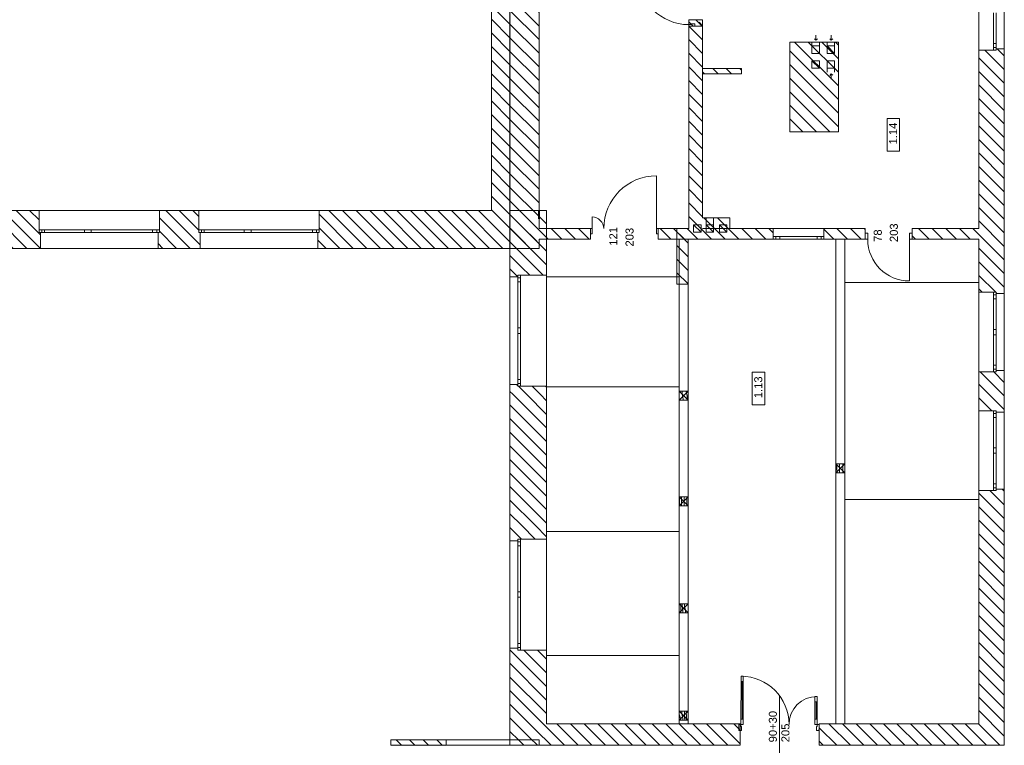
# Model space of a CAD drawing. Header units: millimetres. Extents: x -22245 to 37205, y -49470 to 0.
# Tile 15 of 16: x 15462 to 33885, y -22370 to -8790. Entities that reach past the tile are written whole.
import ezdxf

# ---------------------------------------------------------------- set-up
doc = ezdxf.new("R2010")
doc.units = ezdxf.units.MM
doc.set_wipeout_variables(frame=1)
for name, color, linetype, lineweight in [('Nowe_220-A Ściany_Nr_pióra__27', 7, 'Continuous', 9), ('Nowe_2D - Ogólne_Nr_pióra__6', 7, 'Continuous', 9), ('Nowe_830-G Teksty Etykiety_Nr_pióra__6', 7, 'Continuous', 9), ('Nowe_Drzwi ARCHICAD', 7, 'Continuous', 9), ('Nowe_Drzwi ARCHICAD_Nr_pióra__27', 7, 'Continuous', 9), ('Nowe_Drzwi ARCHICAD_Nr_pióra__3', 7, 'Continuous', 9), ('Nowe_Drzwi ARCHICAD_Nr_pióra__6', 7, 'Continuous', 9), ('Nowe_Konstrukcja - Stropy_Nr_pióra__20', 7, 'Continuous', 9), ('poziom_2 (1)_6_0_Nr_pióra__21_Nr_pióra__7', 7, 'Continuous', 9), ('poziom_2 (1)_6_2D - Ogólne_Nr_pióra__102_Nr_pióra__10', 7, 'Continuous', 9), ('poziom_2 (1)_6_2D - Ogólne_Nr_pióra__19', 7, 'Continuous', 9), ('poziom_2 (1)_6_2D - Ogólne_Nr_pióra__1_Nr_pióra__7', 7, 'Continuous', 9), ('poziom_2 (1)_6_2D - Ogólne_Nr_pióra__7_Nr_pióra__7', 7, 'Continuous', 9), ('poziom_2 (1)_6_2D - Ogólne_Nr_pióra__81_Nr_pióra__6', 7, 'Continuous', 9), ('poziom_2 (1)_6_Defpoints_Nr_pióra__7', 7, 'Continuous', 9), ('poziom_2 (1)_6_Drzwi ArchiCAD_Nr_pióra__27_Nr_pióra__7', 7, 'Continuous', 9), ('poziom_2 (1)_6_Drzwi ArchiCAD_Nr_pióra__81_Nr_pióra__6', 7, 'Continuous', 9), ('poziom_2 (1)_6_Konstrukcja - Belki_Nr_pióra__1_Nr_pióra__7', 7, 'Continuous', 9), ('poziom_2 (1)_6_Konstrukcja - Słupy_Nr_pióra__1_Nr_pióra__7', 7, 'Continuous', 9), ('poziom_2 (1)_6_Konstrukcja - Słupy_Nr_pióra__81_Nr_pióra__6', 7, 'Continuous', 9), ('poziom_2 (1)_6_Konstrukcja - Słupy_Nr_pióra__82_Nr_pióra__12', 7, 'Continuous', 9), ('poziom_2 (1)_6_Konstrukcja - Ściany zew', 7, 'Continuous', 9), ('poziom_2 (1)_6_Konstrukcja - Ściany zew_Nr_pióra__107_Nr_pióra__12', 7, 'Continuous', 9), ('poziom_2 (1)_6_Konstrukcja - Ściany zew_Nr_pióra__254', 7, 'Continuous', 9), ('poziom_2 (1)_6_Konstrukcja - Ściany zew_Nr_pióra__27_Nr_pióra__7', 7, 'Continuous', 9), ('poziom_2 (1)_6_Konstrukcja - Ściany zew_Nr_pióra__87_Nr_pióra__6', 7, 'Continuous', 9), ('poziom_2 (1)_6_Metryczki pomieszczeń ArchiCADa_Nr_pióra__6_Nr_pióra__5', 7, 'Continuous', 9), ('poziom_2 (1)_6_Okna ArchiCADa_Nr_pióra__101_Nr_pióra__252', 7, 'Continuous', 9), ('poziom_2 (1)_6_Okna ArchiCADa_Nr_pióra__27_Nr_pióra__7', 7, 'Continuous', 9), ('poziom_2 (1)_6_Okna ArchiCADa_Nr_pióra__81_Nr_pióra__6', 7, 'Continuous', 9), ('poziom_2 (1)_6_P_Nr_pióra__250', 7, 'Continuous', 9), ('poziom_2 (1)_6_Znaczniki drzwi ArchiCADa_Nr_pióra__7_Nr_pióra__7', 7, 'Continuous', 9)]:
    doc.layers.add(name, color=color, linetype=linetype, lineweight=lineweight)
doc.styles.add('GENERATED_STYLE_1', font='arial.ttf')
doc.styles.add('GENERATED_STYLE_3', font='arial.ttf')
pattern_1 = [(135, (37205, -40790), (127.2792, 127.2792), [])]

# ---------------------------------------------------------------- blocks, each defined once
blk = doc.blocks.new('Drzwi podwójne 21')
at = {"layer": 'Nowe_Drzwi ARCHICAD_Nr_pióra__27', "linetype": 'Continuous'}
for p, q in [((-750, 0), (-750, 10)), ((-750, -90), (-750, 0)), ((-750, -90), (-750, 0)), ((750, 0), (750, 10)), ((750, -90), (750, 0)), ((750, -90), (750, 0))]:
    blk.add_line(p, q, dxfattribs=at)
for p in [(-750, -90), (750, -90)]:
    blk.add_point(p, dxfattribs=at)
at = {"layer": 'Nowe_Drzwi ARCHICAD_Nr_pióra__3', "linetype": 'Continuous'}
for centre, radius, start, end in [((712, 0), 900, 90, 180), ((-712, 0), 524, 0, 90)]:
    blk.add_arc(centre, radius, start, end, dxfattribs=at)
at = {"layer": 'Nowe_Drzwi ARCHICAD_Nr_pióra__6', "linetype": 'Continuous'}
for p, q in [((672, 800), (672, 900)), ((672, 900), (712, 900)), ((672, 800), (692, 800)), ((672, 100), (672, 800)), ((712, 800), (672, 800)), ((692, 800), (712, 800)), ((692, 100), (692, 800)), ((692, 800), (692, 100)), ((692, 800), (692, 100)), ((712, 900), (712, 800)), ((712, 800), (712, 100)), ((-712, 524), (-712, 424)), ((-672, 524), (-712, 524)), ((-712, 424), (-712, 100)), ((-692, 424), (-712, 424)), ((-712, 424), (-672, 424)), ((-692, 100), (-692, 424)), ((-692, 424), (-692, 100)), ((-672, 424), (-692, 424)), ((-692, 424), (-692, 100)), ((-672, 424), (-672, 524)), ((-672, 100), (-672, 424)), ((-712, 0), (-750, 0)), ((-750, 0), (-750, -115)), ((-712, 100), (-692, 100)), ((-672, 100), (-712, 100)), ((-712, 100), (-712, 0)), ((-712, -40), (-712, 0)), ((-712, 0), (-672, 0)), ((-692, 100), (-672, 100)), ((-672, 0), (-672, 100)), ((692, 100), (672, 100)), ((672, 0), (672, 100)), ((672, 100), (712, 100)), ((712, 0), (672, 0)), ((712, 100), (692, 100)), ((712, 100), (712, 0)), ((750, 0), (712, 0)), ((712, 0), (712, -40)), ((750, -115), (750, 0)), ((-750, -115), (-700, -115)), ((-700, -40), (-712, -40)), ((-700, -115), (-700, -40)), ((712, -40), (700, -40)), ((700, -40), (700, -115)), ((700, -115), (750, -115))]:
    blk.add_line(p, q, dxfattribs=at)
blk = doc.blocks.new('Drzwi 21')
at = {"layer": 'Nowe_Drzwi ARCHICAD_Nr_pióra__27', "linetype": 'Continuous'}
for p, q in [((-500, 0), (-500, -115)), ((-500, 0), (-500, -115)), ((500, 0), (500, -115)), ((500, 0), (500, -115)), ((-500, -115), (-500, -250)), ((500, -115), (500, -250))]:
    blk.add_line(p, q, dxfattribs=at)
at = {"layer": 'Nowe_Drzwi ARCHICAD_Nr_pióra__3', "linetype": 'Continuous'}
blk.add_arc((472, 0), 944, 90, 180, dxfattribs=at)
at = {"layer": 'Nowe_Drzwi ARCHICAD_Nr_pióra__6', "linetype": 'Continuous'}
for p, q in [((432, 0), (432, 944)), ((432, 944), (472, 944)), ((472, 944), (472, 0)), ((-472, 0), (-500, 0)), ((-500, 0), (-500, -115)), ((-472, -40), (-472, 0)), ((472, 0), (432, 0)), ((500, 0), (472, 0)), ((472, 0), (472, -40)), ((500, -115), (500, 0)), ((-500, -115), (-460, -115)), ((-460, -40), (-472, -40)), ((-460, -115), (-460, -40)), ((472, -40), (460, -40)), ((460, -40), (460, -115)), ((460, -115), (500, -115))]:
    blk.add_line(p, q, dxfattribs=at)

msp = doc.modelspace()

# ---------------------------------------------------------------- hatches: boundary and pattern name
at = {"layer": 'poziom_2 (1)_6_2D - Ogólne_Nr_pióra__19'}
for points in [[(24652, -617), (24619, -617), (24619, -13068), (24652, -13068)], [(25198, -12521), (25198, -12365), (25162, -12365), (25162, -12521)], [(25323, -12899), (25323, -12701), (25318, -12701), (25318, -12899)], [(27766, -12701), (27752, -12701), (27752, -12899), (27766, -12899)], [(28235, -12706), (28748, -12706), (28748, -12696), (28235, -12696)], [(27967, -12905), (27967, -12892), (27763, -12892), (27763, -12905)]]:
    msp.add_hatch(color=256, dxfattribs=at).paths.add_polyline_path(points)
at = {"layer": 'poziom_2 (1)_6_Konstrukcja - Ściany zew_Nr_pióra__107_Nr_pióra__12'}
h = msp.add_hatch(dxfattribs=at)
h.set_pattern_fill('BLOCZKI_CERAMICZNE_0006', color=256, angle=270, style=0, pattern_type=2)
h.set_pattern_definition(pattern_1)
h.paths.add_polyline_path([(24290, -710), (24290, -12360), (24635, -12360), (24635, 0)])
h = msp.add_hatch(dxfattribs=at)
h.set_pattern_fill('BLOCZKI_CERAMICZNE_0006', color=256, angle=270, style=0, pattern_type=2)
h.set_pattern_definition(pattern_1)
h.paths.add_polyline_path([(24635, -12700), (25180, -12700), (25180, -620), (24635, -620)])
h = msp.add_hatch(dxfattribs=at)
h.set_pattern_fill('BLOCZKI_CERAMICZNE_0006', color=256, angle=270, style=0, pattern_type=2)
h.set_pattern_definition(pattern_1)
h.paths.add_polyline_path([(28240, -12700), (28240, -8790), (27980, -8790), (27980, -12700)])
h = msp.add_hatch(dxfattribs=at)
h.set_pattern_fill('BLOCZKI_CERAMICZNE_0006', color=256, angle=270, style=0, pattern_type=2)
h.set_pattern_definition([(135, (37205, -41910), (127.2792, 127.2792), [])])
h.paths.add_polyline_path([(30780, -9210), (29870, -9210), (29870, -10890), (30780, -10890)])
h = msp.add_hatch(dxfattribs=at)
h.set_pattern_fill('BLOCZKI_CERAMICZNE_0006', color=256, angle=270, style=0, pattern_type=2)
h.set_pattern_definition(pattern_1)
h.paths.add_polyline_path([(33410, -13070), (33885, -13070), (33885, -9335), (33735, -9335), (33735, -9360), (33410, -9360)])
h = msp.add_hatch(dxfattribs=at)
h.set_pattern_fill('BLOCZKI_CERAMICZNE_0006', color=256, angle=270, style=0, pattern_type=2)
h.set_pattern_definition([(135, (37205, -42660.67), (127.2792, 127.2792), [])])
h.paths.add_polyline_path([(28240, -9801), (28970, -9801), (28970, -9701), (28240, -9701)])
h = msp.add_hatch(dxfattribs=at)
h.set_pattern_fill('BLOCZKI_CERAMICZNE_0006', color=256, angle=270, style=0, pattern_type=2)
h.set_pattern_definition(pattern_1)
h.paths.add_polyline_path([(15060, -13070), (15850, -13070), (15850, -12770), (15825, -12770), (15825, -12360), (15085, -12360), (15085, -12770), (15060, -12770)])
h = msp.add_hatch(dxfattribs=at)
h.set_pattern_fill('BLOCZKI_CERAMICZNE_0006', color=256, angle=270, style=0, pattern_type=2)
h.set_pattern_definition(pattern_1)
h.paths.add_polyline_path([(18050, -13070), (18840, -13070), (18840, -12770), (18815, -12770), (18815, -12360), (18075, -12360), (18075, -12770), (18050, -12770)])
h = msp.add_hatch(dxfattribs=at)
h.set_pattern_fill('BLOCZKI_CERAMICZNE_0006', color=256, angle=270, style=0, pattern_type=2)
h.set_pattern_definition(pattern_1)
h.paths.add_polyline_path([(21040, -13070), (24635, -13070), (25320, -12360), (21065, -12360), (21065, -12770), (21040, -12770)])
h = msp.add_hatch(dxfattribs=at)
h.set_pattern_fill('BLOCZKI_CERAMICZNE_0006', color=256, angle=270, style=0, pattern_type=2)
h.set_pattern_definition(pattern_1)
h.paths.add_polyline_path([(25320, -13420), (25320, -12360), (24635, -13070), (24635, -13420)])
h = msp.add_hatch(dxfattribs=at)
h.set_pattern_fill('BLOCZKI_CERAMICZNE_0006', color=256, angle=270, style=0, pattern_type=2)
h.set_pattern_definition(pattern_1)
h.paths.add_polyline_path([(28750, -12500), (28240, -12500), (28240, -12700), (28750, -12700)])
h = msp.add_hatch(dxfattribs=at)
h.set_pattern_fill('BLOCZKI_CERAMICZNE_0006', color=256, angle=270, style=0, pattern_type=2)
h.set_pattern_definition(pattern_1)
h.paths.add_polyline_path([(24635, -12900), (26140, -12900), (26140, -12700), (24635, -12700)])
h = msp.add_hatch(dxfattribs=at)
h.set_pattern_fill('BLOCZKI_CERAMICZNE_0006', color=256, angle=270, style=0, pattern_type=2)
h.set_pattern_definition(pattern_1)
h.paths.add_polyline_path([(27410, -12900), (27980, -12900), (27980, -12700), (27410, -12700)])
h = msp.add_hatch(dxfattribs=at)
h.set_pattern_fill('BLOCZKI_CERAMICZNE_0006', color=256, angle=270, style=0, pattern_type=2)
h.set_pattern_definition(pattern_1)
h.paths.add_polyline_path([(27970, -12900), (29560, -12900), (29560, -12700), (27760, -12700)])
h = msp.add_hatch(dxfattribs=at)
h.set_pattern_fill('BLOCZKI_CERAMICZNE_0006', color=256, angle=270, style=0, pattern_type=2)
h.set_pattern_definition(pattern_1)
h.paths.add_polyline_path([(27970, -13740), (27970, -12900), (27760, -12700), (27760, -13740)])
h = msp.add_hatch(dxfattribs=at)
h.set_pattern_fill('BLOCZKI_CERAMICZNE_0006', color=256, angle=270, style=0, pattern_type=2)
h.set_pattern_definition(pattern_1)
h.paths.add_polyline_path([(30510, -12900), (31280, -12900), (31280, -12700), (30510, -12700)])
h = msp.add_hatch(dxfattribs=at)
h.set_pattern_fill('BLOCZKI_CERAMICZNE_0006', color=256, angle=270, style=0, pattern_type=2)
h.set_pattern_definition(pattern_1)
h.paths.add_polyline_path([(32160, -12900), (33410, -12900), (33410, -12700), (32160, -12700)])
h = msp.add_hatch(dxfattribs=at)
h.set_pattern_fill('BLOCZKI_CERAMICZNE_0006', color=256, angle=270, style=0, pattern_type=2)
h.set_pattern_definition(pattern_1)
h.paths.add_polyline_path([(24635, -13070), (25180, -13070), (25180, -12900), (24635, -12900)])
h = msp.add_hatch(dxfattribs=at)
h.set_pattern_fill('BLOCZKI_CERAMICZNE_0006', color=256, angle=270, style=0, pattern_type=2)
h.set_pattern_definition(pattern_1)
h.paths.add_polyline_path([(33885, -13570), (33885, -13070), (33410, -13070), (33410, -13570)])
h = msp.add_hatch(dxfattribs=at)
h.set_pattern_fill('BLOCZKI_CERAMICZNE_0006', color=256, angle=270, style=0, pattern_type=2)
h.set_pattern_definition(pattern_1)
h.paths.add_polyline_path([(24785, -13605), (24785, -13570), (25320, -13570), (25320, -13420), (24635, -13420), (24635, -13605)])
h = msp.add_hatch(dxfattribs=at)
h.set_pattern_fill('BLOCZKI_CERAMICZNE_0006', color=256, angle=270, style=0, pattern_type=2)
h.set_pattern_definition(pattern_1)
h.paths.add_polyline_path([(33885, -13915), (33885, -13570), (33410, -13570), (33410, -13890), (33735, -13890), (33735, -13915)])
h = msp.add_hatch(dxfattribs=at)
h.set_pattern_fill('BLOCZKI_CERAMICZNE_0006', color=256, angle=270, style=0, pattern_type=2)
h.set_pattern_definition(pattern_1)
h.paths.add_polyline_path([(33885, -16135), (33885, -15355), (33735, -15355), (33735, -15380), (33410, -15380), (33410, -16110), (33735, -16110), (33735, -16135)])
h = msp.add_hatch(dxfattribs=at)
h.set_pattern_fill('BLOCZKI_CERAMICZNE_0006', color=256, angle=270, style=0, pattern_type=2)
h.set_pattern_definition(pattern_1)
h.paths.add_polyline_path([(25320, -15800), (25320, -15650), (24785, -15650), (24785, -15615), (24635, -15615), (24635, -15800)])
h = msp.add_hatch(dxfattribs=at)
h.set_pattern_fill('BLOCZKI_CERAMICZNE_0006', color=256, angle=270, style=0, pattern_type=2)
h.set_pattern_definition(pattern_1)
h.paths.add_polyline_path([(25320, -18259), (25320, -15800), (24635, -15800), (24635, -18259)])
h = msp.add_hatch(dxfattribs=at)
h.set_pattern_fill('BLOCZKI_CERAMICZNE_0006', color=256, angle=270, style=0, pattern_type=2)
h.set_pattern_definition(pattern_1)
h.paths.add_polyline_path([(33410, -17910), (33885, -17910), (33885, -17575), (33735, -17575), (33735, -17600), (33410, -17600)])
h = msp.add_hatch(dxfattribs=at)
h.set_pattern_fill('BLOCZKI_CERAMICZNE_0006', color=256, angle=270, style=0, pattern_type=2)
h.set_pattern_definition(pattern_1)
h.paths.add_polyline_path([(33885, -22370), (33885, -17910), (33410, -17910), (33410, -21970)])
h = msp.add_hatch(dxfattribs=at)
h.set_pattern_fill('BLOCZKI_CERAMICZNE_0006', color=256, angle=270, style=0, pattern_type=2)
h.set_pattern_definition(pattern_1)
h.paths.add_polyline_path([(24785, -18545), (24785, -18510), (25320, -18510), (25320, -18259), (24635, -18259), (24635, -18545)])
h = msp.add_hatch(dxfattribs=at)
h.set_pattern_fill('BLOCZKI_CERAMICZNE_0006', color=256, angle=270, style=0, pattern_type=2)
h.set_pattern_definition(pattern_1)
h.paths.add_polyline_path([(25320, -20839), (25320, -20590), (24785, -20590), (24785, -20555), (24635, -20555), (24635, -20839)])
h = msp.add_hatch(dxfattribs=at)
h.set_pattern_fill('BLOCZKI_CERAMICZNE_0006', color=256, angle=270, style=0, pattern_type=2)
h.set_pattern_definition(pattern_1)
h.paths.add_polyline_path([(30420, -22370), (33885, -22370), (33410, -21970), (30420, -21970)])

# ---------------------------------------------------------------- linework, layer by layer
at = {"layer": 'Nowe_220-A Ściany_Nr_pióra__27'}
for p, q in [((27980, -8910), (28095, -8910)), ((28095, -8910), (28230, -8910))]:
    msp.add_line(p, q, dxfattribs=at)
at = {"layer": 'Nowe_2D - Ogólne_Nr_pióra__6'}
msp.add_line((29680, -21456), (29680, -23031), dxfattribs=at)
at = {"layer": 'Nowe_Konstrukcja - Stropy_Nr_pióra__20'}
for p, q in [((27980, -8909), (27980, -8790)), ((27980, -8790), (28240, -8790)), ((27990, -8836), (28063, -8909)), ((28174, -8836), (28240, -8902)), ((28240, -8790), (28240, -8909)), ((28240, -8909), (27980, -8909))]:
    msp.add_line(p, q, dxfattribs=at)
at = {"layer": 'poziom_2 (1)_6_2D - Ogólne_Nr_pióra__1_Nr_pióra__7'}
for p, q in [((30285, -9337), (30285, -9210)), ((30425, -9337), (30425, -9210)), ((30570, -9337), (30570, -9210)), ((30710, -9337), (30710, -9210)), ((30570, -9407), (30570, -9280)), ((30710, -9407), (30710, -9280)), ((30570, -9643), (30570, -9770)), ((30710, -9643), (30710, -9770)), ((28306, -12627), (28306, -12500)), ((28446, -12627), (28446, -12500))]:
    msp.add_line(p, q, dxfattribs=at)
at = {"layer": 'poziom_2 (1)_6_2D - Ogólne_Nr_pióra__1_Nr_pióra__7', "flags": 128}
for points in [[(30285, -9280), (30425, -9280), (30425, -9420), (30285, -9420)], [(30570, -9280), (30710, -9280), (30710, -9420), (30570, -9420)], [(30285, -9560), (30425, -9560), (30425, -9700), (30285, -9700)], [(30570, -9560), (30710, -9560), (30710, -9700), (30570, -9700)], [(28071, -12627), (28211, -12627), (28211, -12767), (28071, -12767)], [(28306, -12627), (28446, -12627), (28446, -12767), (28306, -12767)], [(28555, -12627), (28695, -12627), (28695, -12767), (28555, -12767)]]:
    msp.add_lwpolyline(points, close=True, dxfattribs=at)
at = {"layer": 'poziom_2 (1)_6_2D - Ogólne_Nr_pióra__7_Nr_pióra__7'}
for p, q in [((30285, -9280), (30425, -9420)), ((30570, -9280), (30710, -9420)), ((30285, -9560), (30425, -9700)), ((30570, -9560), (30710, -9700)), ((28071, -12627), (28211, -12767)), ((28306, -12627), (28446, -12767)), ((28555, -12627), (28695, -12767))]:
    msp.add_line(p, q, dxfattribs=at)
at = {"layer": 'poziom_2 (1)_6_2D - Ogólne_Nr_pióra__7_Nr_pióra__7', "flags": 128}
for points in [[(30361, -9077), (30361, -9174), (30334, -9146), (30361, -9174), (30391, -9151)], [(30647, -9077), (30647, -9174), (30620, -9146), (30647, -9174), (30677, -9151)], [(30647, -9903), (30647, -9806), (30620, -9834), (30647, -9806), (30677, -9829)]]:
    msp.add_lwpolyline(points, dxfattribs=at)
at = {"layer": 'poziom_2 (1)_6_2D - Ogólne_Nr_pióra__81_Nr_pióra__6', "flags": 128}
for points in [[(27800, -15660), (27800, -13600), (25320, -13600), (25320, -15660)], [(33410, -17770), (33410, -13710), (30900, -13710), (30900, -17770)], [(27800, -20689), (27800, -18369), (25320, -18369), (25320, -20689)]]:
    msp.add_lwpolyline(points, close=True, dxfattribs=at)
at = {"layer": 'poziom_2 (1)_6_Defpoints_Nr_pióra__7'}
for p, q in [((29964, -9210), (29964, -9210)), ((28240, -9701), (28240, -9701)), ((30780, -10409), (30780, -10409)), ((28240, -10677), (28240, -10677)), ((29870, -10890), (29870, -10890)), ((29964, -10890), (29964, -10890)), ((29964, -10890), (29964, -10890)), ((30780, -10890), (30780, -10890)), ((33410, -11161), (33410, -11161)), ((28240, -12500), (28240, -12500)), ((28334, -12700), (28334, -12700)), ((33410, -12700), (33410, -12700))]:
    msp.add_line(p, q, dxfattribs=at)
at = {"layer": 'poziom_2 (1)_6_Drzwi ArchiCAD_Nr_pióra__27_Nr_pióra__7'}
for p, q in [((26140, -12700), (26140, -12800)), ((27410, -12700), (27410, -12800)), ((31280, -12900), (31280, -12785)), ((32160, -12900), (32160, -12785))]:
    msp.add_line(p, q, dxfattribs=at)
at = {"layer": 'poziom_2 (1)_6_Drzwi ArchiCAD_Nr_pióra__81_Nr_pióra__6'}
for p, q in [((27378, -12700), (27378, -11712)), ((26172, -12700), (26172, -12482)), ((26172, -12700), (26140, -12700)), ((26140, -12700), (26140, -12800)), ((26172, -12800), (26172, -12700)), ((27410, -12700), (27378, -12700)), ((27378, -12700), (27378, -12800)), ((27410, -12800), (27410, -12700)), ((26140, -12800), (26172, -12800)), ((27378, -12800), (27410, -12800)), ((31280, -12785), (31330, -12785)), ((31280, -12900), (31280, -12785)), ((31330, -12785), (31330, -12900)), ((32110, -12900), (32110, -12785)), ((32110, -12785), (32160, -12785)), ((32160, -12785), (32160, -12900)), ((31330, -12900), (31280, -12900)), ((32160, -12900), (32110, -12900)), ((32110, -12900), (32110, -13680))]:
    msp.add_line(p, q, dxfattribs=at)
for centre, radius, start, end in [((27378, -12700), 988, 90, 180), ((26172, -12700), 218, 0, 90), ((32110, -12900), 780, 180, 270)]:
    msp.add_arc(centre, radius, start, end, dxfattribs=at)
at = {"layer": 'poziom_2 (1)_6_Konstrukcja - Belki_Nr_pióra__1_Nr_pióra__7'}
for p, q in [((27970, -12900), (27800, -12900)), ((27800, -21969), (27800, -12900)), ((27970, -21969), (27970, -12900)), ((30900, -12900), (30730, -12900)), ((30730, -21969), (30730, -12900)), ((30900, -21969), (30900, -12900)), ((27970, -21969), (27800, -21969)), ((30900, -21969), (30730, -21969))]:
    msp.add_line(p, q, dxfattribs=at)
at = {"layer": 'poziom_2 (1)_6_Konstrukcja - Słupy_Nr_pióra__1_Nr_pióra__7', "flags": 128}
for points in [[(27970, -15910), (27970, -15740), (27800, -15740), (27800, -15910)], [(30900, -17270), (30900, -17100), (30730, -17100), (30730, -17270)], [(27970, -17890), (27970, -17720), (27800, -17720), (27800, -17890)], [(27970, -19890), (27970, -19720), (27800, -19720), (27800, -19890)], [(27970, -21900), (27970, -21730), (27800, -21730), (27800, -21900)]]:
    msp.add_lwpolyline(points, close=True, dxfattribs=at)
at = {"layer": 'poziom_2 (1)_6_Konstrukcja - Słupy_Nr_pióra__81_Nr_pióra__6'}
for p, q in [((27970, -15910), (27800, -15740)), ((27970, -15740), (27800, -15910)), ((30900, -17270), (30730, -17100)), ((30900, -17100), (30730, -17270)), ((27970, -17890), (27800, -17720)), ((27970, -17720), (27800, -17890)), ((27970, -19890), (27800, -19720)), ((27970, -19720), (27800, -19890)), ((27970, -21900), (27800, -21730)), ((27970, -21730), (27800, -21900))]:
    msp.add_line(p, q, dxfattribs=at)
at = {"layer": 'poziom_2 (1)_6_Konstrukcja - Słupy_Nr_pióra__82_Nr_pióra__12'}
for p, q in [((27801, -15811), (27800, -15794)), ((27804, -15868), (27801, -15811)), ((27856, -15752), (27855, -15740)), ((27858, -15779), (27856, -15752)), ((27860, -15805), (27858, -15779)), ((27860, -15813), (27860, -15805)), ((27861, -15821), (27860, -15813)), ((27862, -15829), (27861, -15821)), ((27863, -15837), (27862, -15829)), ((27864, -15845), (27863, -15837)), ((27934, -15740), (27941, -15783)), ((27941, -15783), (27948, -15829)), ((27948, -15829), (27952, -15876)), ((27807, -15910), (27804, -15868)), ((27866, -15852), (27864, -15845)), ((27868, -15860), (27866, -15852)), ((27870, -15868), (27868, -15860)), ((27882, -15910), (27870, -15868)), ((27952, -15876), (27954, -15910)), ((30751, -17105), (30751, -17100)), ((30752, -17154), (30751, -17105)), ((30799, -17164), (30799, -17100)), ((30864, -17207), (30865, -17128)), ((30865, -17128), (30865, -17100)), ((30753, -17202), (30752, -17154)), ((30755, -17250), (30753, -17202)), ((30756, -17270), (30755, -17250)), ((30802, -17259), (30799, -17164)), ((30803, -17270), (30802, -17259)), ((30864, -17270), (30864, -17207)), ((27810, -17758), (27810, -17720)), ((27810, -17835), (27810, -17758)), ((27811, -17890), (27810, -17835)), ((27846, -17783), (27847, -17720)), ((27846, -17849), (27846, -17783)), ((27846, -17890), (27846, -17849)), ((27896, -17790), (27897, -17742)), ((27896, -17839), (27896, -17790)), ((27897, -17887), (27896, -17839)), ((27897, -17742), (27898, -17720)), ((27944, -17801), (27946, -17720)), ((27945, -17890), (27944, -17801)), ((27897, -17890), (27897, -17887)), ((27830, -19872), (27831, -19830)), ((27830, -19890), (27830, -19872)), ((27831, -19788), (27832, -19747)), ((27831, -19830), (27831, -19788)), ((27832, -19747), (27832, -19720)), ((27860, -19732), (27859, -19720)), ((27864, -19802), (27860, -19732)), ((27868, -19872), (27864, -19802)), ((27870, -19890), (27868, -19872)), ((27904, -19771), (27899, -19720)), ((27910, -19792), (27904, -19771)), ((27915, -19813), (27910, -19792)), ((27918, -19834), (27915, -19813)), ((27921, -19855), (27918, -19834)), ((27922, -19877), (27921, -19855)), ((27922, -19890), (27922, -19877)), ((27853, -21787), (27854, -21730)), ((27902, -21796), (27899, -21730)), ((27934, -21735), (27933, -21730)), ((27934, -21747), (27934, -21735)), ((27800, -21786), (27812, -21823)), ((27812, -21823), (27824, -21868)), ((27824, -21868), (27832, -21900)), ((27853, -21788), (27859, -21812)), ((27859, -21812), (27864, -21836)), ((27864, -21836), (27868, -21860)), ((27868, -21860), (27872, -21884)), ((27872, -21884), (27875, -21900)), ((27902, -21806), (27901, -21796)), ((27902, -21815), (27902, -21806)), ((27903, -21825), (27902, -21815)), ((27903, -21834), (27903, -21825)), ((27904, -21843), (27903, -21834)), ((27904, -21853), (27904, -21843)), ((27904, -21862), (27904, -21853)), ((27905, -21871), (27904, -21862)), ((27906, -21900), (27905, -21871)), ((27934, -21758), (27934, -21747)), ((27935, -21769), (27934, -21758)), ((27935, -21780), (27935, -21769)), ((27936, -21791), (27935, -21780)), ((27936, -21802), (27936, -21791)), ((27937, -21860), (27936, -21803)), ((27938, -21900), (27937, -21860))]:
    msp.add_line(p, q, dxfattribs=at)
at = {"layer": 'poziom_2 (1)_6_Konstrukcja - Ściany zew_Nr_pióra__27_Nr_pióra__7'}
for p, q in [((33685, -9360), (33410, -9360)), ((33735, -9360), (33685, -9360)), ((33885, -9335), (33735, -9335)), ((33735, -9335), (33735, -9360)), ((15825, -12720), (15825, -12360)), ((18075, -12720), (18075, -12360)), ((18815, -12720), (18815, -12360)), ((21065, -12720), (21065, -12360)), ((26140, -12700), (26140, -12800)), ((27410, -12700), (27410, -12800)), ((29560, -12850), (29560, -12700)), ((30510, -12850), (30510, -12700)), ((31280, -12785), (31280, -12700)), ((32160, -12785), (32160, -12700)), ((15825, -12770), (15825, -12720)), ((15850, -12770), (15825, -12770)), ((15850, -13070), (15850, -12770)), ((18050, -13070), (18050, -12770)), ((18050, -12770), (18075, -12770)), ((18075, -12770), (18075, -12720)), ((18815, -12770), (18815, -12720)), ((18840, -12770), (18815, -12770)), ((18840, -13070), (18840, -12770)), ((21040, -13070), (21040, -12770)), ((21040, -12770), (21065, -12770)), ((21065, -12770), (21065, -12720)), ((26140, -12800), (26140, -12900)), ((27410, -12800), (27410, -12900)), ((29560, -12900), (29560, -12850)), ((30510, -12900), (30510, -12850)), ((31280, -12900), (31280, -12785)), ((32160, -12900), (32160, -12785)), ((24635, -13605), (24785, -13605)), ((24785, -13605), (24785, -13570)), ((24785, -13570), (24835, -13570)), ((24835, -13570), (25320, -13570)), ((33685, -13890), (33410, -13890)), ((33735, -13890), (33685, -13890)), ((33735, -13915), (33735, -13890)), ((33885, -13915), (33735, -13915)), ((33685, -15380), (33410, -15380)), ((33735, -15380), (33685, -15380)), ((33885, -15355), (33735, -15355)), ((33735, -15355), (33735, -15380)), ((24635, -15615), (24785, -15615)), ((24785, -15615), (24785, -15650)), ((24785, -15650), (24835, -15650)), ((24835, -15650), (25320, -15650)), ((33685, -16110), (33410, -16110)), ((33735, -16110), (33685, -16110)), ((33735, -16135), (33735, -16110)), ((33885, -16135), (33735, -16135)), ((33685, -17600), (33410, -17600)), ((33735, -17600), (33685, -17600)), ((33885, -17575), (33735, -17575)), ((33735, -17575), (33735, -17600)), ((24635, -18545), (24785, -18545)), ((24785, -18545), (24785, -18510)), ((24785, -18510), (24835, -18510)), ((24835, -18510), (25320, -18510)), ((24635, -20555), (24785, -20555)), ((24785, -20555), (24785, -20590)), ((24785, -20590), (24835, -20590)), ((24835, -20590), (25320, -20590)), ((28940, -21970), (28940, -22070)), ((28940, -22070), (28940, -22170)), ((30420, -21970), (30420, -22070)), ((30420, -22070), (30420, -22170)), ((28940, -22170), (28940, -22370)), ((30420, -22170), (30420, -22370))]:
    msp.add_line(p, q, dxfattribs=at)
at = {"layer": 'poziom_2 (1)_6_Konstrukcja - Ściany zew_Nr_pióra__27_Nr_pióra__7', "flags": 128}
for points in [[(24290, -710), (24290, -12360)], [(24635, -620), (24635, -12700)], [(24635, -12360), (24635, -620)], [(25180, -12700), (25180, -620)], [(27980, -8790), (27980, -12700)], [(28240, -12500), (28240, -8790)], [(30780, -9210), (29870, -9210)], [(29870, -9210), (29870, -10890)], [(30780, -10890), (30780, -9210)], [(33410, -9360), (33410, -12700)], [(33885, -13070), (33885, -9335)], [(28970, -9701), (28240, -9701)], [(28970, -9701), (28970, -9801)], [(28240, -9801), (28970, -9801)], [(29870, -10890), (30780, -10890)], [(15825, -12360), (15085, -12360)], [(18815, -12360), (18075, -12360)], [(24290, -12360), (21065, -12360)], [(25320, -12360), (24635, -12360)], [(25320, -13420), (25320, -12360)], [(28750, -12500), (28240, -12500)], [(28750, -12700), (28750, -12500)], [(24635, -12700), (24635, -12900)], [(26140, -12700), (25180, -12700)], [(27980, -12700), (27410, -12700)], [(27980, -12700), (27760, -12700)], [(27760, -12700), (27760, -13740)], [(29560, -12700), (28240, -12700)], [(28240, -12700), (28750, -12700)], [(31280, -12700), (30510, -12700)], [(33410, -12700), (32160, -12700)], [(15060, -13070), (15850, -13070)], [(18050, -13070), (18840, -13070)], [(21040, -13070), (24635, -13070)], [(24635, -12900), (24635, -13070)], [(24635, -13070), (25180, -13070)], [(24635, -13070), (24635, -13420)], [(25180, -13070), (25180, -12900)], [(25180, -12900), (26140, -12900)], [(27410, -12900), (27980, -12900)], [(27970, -12900), (29560, -12900)], [(27970, -13740), (27970, -12900)], [(30510, -12900), (31280, -12900)], [(32160, -12900), (33410, -12900)], [(33410, -12900), (33410, -13070)], [(33410, -13070), (33410, -13570)], [(33885, -13570), (33885, -13070)], [(24635, -13420), (24635, -13605)], [(25320, -13570), (25320, -13420)], [(33410, -13570), (33410, -13890)], [(33885, -13915), (33885, -13570)], [(27760, -13740), (27970, -13740)], [(33410, -15380), (33410, -16110)], [(33885, -16135), (33885, -15355)], [(24635, -15615), (24635, -15800)], [(25320, -15800), (25320, -15650)], [(24635, -15800), (24635, -18259)], [(25320, -18259), (25320, -15800)], [(33410, -17600), (33410, -17910)], [(33885, -17910), (33885, -17575)], [(33410, -17910), (33410, -21970)], [(33885, -22370), (33885, -17910)], [(24635, -18259), (24635, -18545)], [(25320, -18510), (25320, -18259)], [(24635, -20555), (24635, -20839)], [(25320, -20839), (25320, -20590)], [(25320, -21970), (25320, -20839)], [(28940, -21970), (25320, -21970)], [(33410, -21970), (30420, -21970)], [(30420, -22370), (33885, -22370)]]:
    msp.add_lwpolyline(points, dxfattribs=at)
at = {"layer": 'poziom_2 (1)_6_Metryczki pomieszczeń ArchiCADa_Nr_pióra__6_Nr_pióra__5'}
for p, q in [((31691, -11248), (31691, -10638)), ((31691, -10638), (31927, -10638)), ((31927, -10638), (31927, -11248)), ((31927, -11248), (31691, -11248)), ((29169, -15997), (29169, -15387)), ((29169, -15387), (29405, -15387)), ((29405, -15387), (29405, -15997)), ((29405, -15997), (29169, -15997))]:
    msp.add_line(p, q, dxfattribs=at)
at = {"layer": 'poziom_2 (1)_6_Okna ArchiCADa_Nr_pióra__101_Nr_pióra__252'}
for p, q in [((33735, -9235), (33685, -9235)), ((33685, -9235), (33685, -9360)), ((33735, -9360), (33735, -9235)), ((15925, -12720), (15825, -12720)), ((15825, -12770), (15925, -12770)), ((15925, -12770), (15925, -12720)), ((16725, -12720), (16675, -12720)), ((16675, -12720), (16675, -12770)), ((16675, -12770), (16725, -12770)), ((16800, -12720), (16725, -12720)), ((16725, -12770), (16800, -12770)), ((16800, -12770), (16800, -12720)), ((18075, -12720), (17950, -12720)), ((17950, -12720), (17950, -12770)), ((17950, -12770), (18075, -12770)), ((18915, -12720), (18815, -12720)), ((18815, -12770), (18915, -12770)), ((18915, -12770), (18915, -12720)), ((19715, -12720), (19665, -12720)), ((19665, -12720), (19665, -12770)), ((19665, -12770), (19715, -12770)), ((19790, -12720), (19715, -12720)), ((19715, -12770), (19790, -12770)), ((19790, -12770), (19790, -12720)), ((21065, -12720), (20940, -12720)), ((20940, -12720), (20940, -12770)), ((20940, -12770), (21065, -12770)), ((29685, -12850), (29560, -12850)), ((29685, -12900), (29685, -12850)), ((30510, -12850), (30385, -12850)), ((30385, -12850), (30385, -12900)), ((29560, -12900), (29685, -12900)), ((30385, -12900), (30510, -12900)), ((24785, -13570), (24785, -13695)), ((24835, -13695), (24835, -13570)), ((24785, -13695), (24835, -13695)), ((33685, -13890), (33685, -14015)), ((33735, -14015), (33735, -13890)), ((33685, -14015), (33735, -14015)), ((24835, -14560), (24785, -14560)), ((24785, -14560), (24785, -14610)), ((24785, -14610), (24785, -14660)), ((24785, -14660), (24835, -14660)), ((24835, -14610), (24835, -14560)), ((24835, -14660), (24835, -14610)), ((33735, -14585), (33685, -14585)), ((33685, -14585), (33685, -14635)), ((33685, -14635), (33685, -14685)), ((33685, -14685), (33735, -14685)), ((33735, -14635), (33735, -14585)), ((33735, -14685), (33735, -14635)), ((33735, -15255), (33685, -15255)), ((33685, -15255), (33685, -15380)), ((33735, -15380), (33735, -15255)), ((24835, -15525), (24785, -15525)), ((24785, -15525), (24785, -15650)), ((24835, -15650), (24835, -15525)), ((33685, -16110), (33685, -16235)), ((33735, -16235), (33735, -16110)), ((33685, -16235), (33735, -16235)), ((33735, -16805), (33685, -16805)), ((33685, -16805), (33685, -16855)), ((33685, -16855), (33685, -16905)), ((33685, -16905), (33735, -16905)), ((33735, -16855), (33735, -16805)), ((33735, -16905), (33735, -16855)), ((33735, -17475), (33685, -17475)), ((33685, -17475), (33685, -17600)), ((33735, -17600), (33735, -17475)), ((24785, -18510), (24785, -18635)), ((24835, -18635), (24835, -18510)), ((24785, -18635), (24835, -18635)), ((24835, -19500), (24785, -19500)), ((24785, -19500), (24785, -19550)), ((24835, -19550), (24835, -19500)), ((24785, -19550), (24785, -19600)), ((24785, -19600), (24835, -19600)), ((24835, -19600), (24835, -19550)), ((24835, -20465), (24785, -20465)), ((24785, -20465), (24785, -20590)), ((24835, -20590), (24835, -20465))]:
    msp.add_line(p, q, dxfattribs=at)
at = {"layer": 'poziom_2 (1)_6_Okna ArchiCADa_Nr_pióra__27_Nr_pióra__7'}
for p, q in [((33735, -9360), (33685, -9360)), ((33735, -9335), (33735, -9360)), ((15825, -12770), (15825, -12720)), ((15850, -12770), (15825, -12770)), ((18050, -12770), (18075, -12770)), ((18075, -12770), (18075, -12720)), ((18815, -12770), (18815, -12720)), ((18840, -12770), (18815, -12770)), ((21040, -12770), (21065, -12770)), ((21065, -12770), (21065, -12720)), ((29560, -12900), (29560, -12850)), ((30510, -12900), (30510, -12850)), ((24785, -13570), (24835, -13570)), ((24785, -13605), (24785, -13570)), ((33735, -13890), (33685, -13890)), ((33735, -13915), (33735, -13890)), ((33735, -15380), (33685, -15380)), ((33735, -15355), (33735, -15380)), ((24785, -15615), (24785, -15650)), ((24785, -15650), (24835, -15650)), ((33735, -16110), (33685, -16110)), ((33735, -16135), (33735, -16110)), ((33735, -17600), (33685, -17600)), ((33735, -17575), (33735, -17600)), ((24785, -18510), (24835, -18510)), ((24785, -18545), (24785, -18510)), ((24785, -20555), (24785, -20590)), ((24785, -20590), (24835, -20590))]:
    msp.add_line(p, q, dxfattribs=at)
at = {"layer": 'poziom_2 (1)_6_Okna ArchiCADa_Nr_pióra__81_Nr_pióra__6'}
for p, q in [((33410, -7860), (33410, -9360)), ((33885, -7885), (33885, -9335)), ((33685, -8660), (33685, -9235)), ((33735, -9235), (33735, -8660)), ((33735, -9310), (33685, -9310)), ((18075, -12360), (15825, -12360)), ((21065, -12360), (18815, -12360)), ((30510, -12700), (29560, -12700)), ((15875, -12770), (15875, -12720)), ((16675, -12720), (15925, -12720)), ((15925, -12770), (16675, -12770)), ((17950, -12720), (16800, -12720)), ((16800, -12770), (17950, -12770)), ((18025, -12770), (18025, -12720)), ((18865, -12770), (18865, -12720)), ((19665, -12720), (18915, -12720)), ((18915, -12770), (19665, -12770)), ((20940, -12720), (19790, -12720)), ((19790, -12770), (20940, -12770)), ((21015, -12770), (21015, -12720)), ((29610, -12900), (29610, -12850)), ((30385, -12850), (29685, -12850)), ((30460, -12900), (30460, -12850)), ((18050, -13070), (15850, -13070)), ((21040, -13070), (18840, -13070)), ((30510, -12900), (29560, -12900)), ((29685, -12900), (30385, -12900)), ((24635, -15615), (24635, -13605)), ((24785, -13620), (24835, -13620)), ((25320, -15650), (25320, -13570)), ((24785, -13695), (24785, -14560)), ((24835, -14560), (24835, -13695)), ((33410, -13890), (33410, -15380)), ((33735, -13940), (33685, -13940)), ((33885, -13915), (33885, -15355)), ((33685, -14015), (33685, -14585)), ((33735, -14585), (33735, -14015)), ((24785, -14660), (24785, -15525)), ((24835, -15525), (24835, -14660)), ((33685, -14685), (33685, -15255)), ((33735, -15255), (33735, -14685)), ((33735, -15330), (33685, -15330)), ((24785, -15600), (24835, -15600)), ((33410, -16110), (33410, -17600)), ((33735, -16160), (33685, -16160)), ((33885, -16135), (33885, -17575)), ((33685, -16235), (33685, -16805)), ((33735, -16805), (33735, -16235)), ((33685, -16905), (33685, -17475)), ((33735, -17475), (33735, -16905)), ((33735, -17550), (33685, -17550)), ((24635, -20555), (24635, -18545)), ((24785, -18560), (24835, -18560)), ((25320, -20590), (25320, -18510)), ((24785, -18635), (24785, -19500)), ((24835, -19500), (24835, -18635)), ((24785, -19600), (24785, -20465)), ((24835, -20465), (24835, -19600)), ((24785, -20540), (24835, -20540))]:
    msp.add_line(p, q, dxfattribs=at)
at = {"layer": 'poziom_2 (1)_6_P_Nr_pióra__250'}
msp.add_line((30510, -10890), (29870, -10890), dxfattribs=at)

# ---------------------------------------------------------------- block references
at = {"layer": 'Nowe_Drzwi ARCHICAD', "zscale": 1000, "rotation": 90}
msp.add_blockref('Drzwi 21', (27980, -8410), dxfattribs=at)
at = {"layer": 'Nowe_Drzwi ARCHICAD', "xscale": -1, "zscale": 1000, "rotation": 359.9651579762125}
msp.add_blockref('Drzwi podwójne 21', (29670, -21979), dxfattribs=at)

# ---------------------------------------------------------------- texts
at = {"layer": 'Nowe_830-G Teksty Etykiety_Nr_pióra__6', "style": 'GENERATED_STYLE_3'}
for s, p in [('90+30', (29629, -22315)), ('205', (29864, -22313))]:
    msp.add_text(s, height=150, rotation=90, dxfattribs=at).set_placement(p)
at = {"layer": 'poziom_2 (1)_6_Metryczki pomieszczeń ArchiCADa_Nr_pióra__6_Nr_pióra__5', "char_height": 150, "attachment_point": 1, "rotation": 90, "style": 'GENERATED_STYLE_1'}
for s, insert in [('\\A1;1.14', (31729, -11125)), ('\\A1;1.13', (29206, -15874))]:
    msp.add_mtext(s, dxfattribs=dict(at, insert=insert))
at = {"layer": 'poziom_2 (1)_6_Znaczniki drzwi ArchiCADa_Nr_pióra__7_Nr_pióra__7', "char_height": 150, "attachment_point": 7, "rotation": 90, "style": 'GENERATED_STYLE_1'}
for s, insert in [('\\A1;121', (26645, -13019)), ('\\A1;203', (26950, -13035)), ('\\A1;203', (31895, -12952)), ('\\A1;78', (31595, -12948))]:
    msp.add_mtext(s, dxfattribs=dict(at, insert=insert))

# ---------------------------------------------------------------- wipeouts: each hides what was drawn before it
at = {"ltscale": 296925.618516}
msp.add_wipeout([(25180, -22270), (22405, -22270), (22405, -22370), (25180, -22370)], dxfattribs=at).dxf.layer = 'poziom_2 (1)_6_Konstrukcja - Ściany zew'

# ---------------------------------------------------------------- next in the draw order: hatches: boundary and pattern name
at = {"layer": 'poziom_2 (1)_6_2D - Ogólne_Nr_pióra__102_Nr_pióra__10'}
h = msp.add_hatch(dxfattribs=at)
h.set_pattern_fill('BLOCZKI_CERAMICZNE_0006', color=256, angle=270, style=0, pattern_type=2)
h.set_pattern_definition(pattern_1)
h.paths.add_polyline_path([(23440, -22370), (23440, -22270), (22405, -22270), (22405, -22370)])
at = {"layer": 'poziom_2 (1)_6_2D - Ogólne_Nr_pióra__19'}
msp.add_hatch(color=256, dxfattribs=at).paths.add_polyline_path([(22406, -22381), (23438, -22381), (23438, -22361), (22406, -22361)])
at = {"layer": 'poziom_2 (1)_6_Konstrukcja - Ściany zew_Nr_pióra__107_Nr_pióra__12'}
h = msp.add_hatch(dxfattribs=at)
h.set_pattern_fill('BLOCZKI_CERAMICZNE_0006', color=256, angle=270, style=0, pattern_type=2)
h.set_pattern_definition(pattern_1)
h.paths.add_polyline_path([(25320, -21970), (25320, -20839), (24635, -20839), (24635, -22370)])
h = msp.add_hatch(dxfattribs=at)
h.set_pattern_fill('BLOCZKI_CERAMICZNE_0006', color=256, angle=270, style=0, pattern_type=2)
h.set_pattern_definition(pattern_1)
h.paths.add_polyline_path([(24635, -22370), (28940, -22370), (28940, -21970), (25320, -21970)])

# ---------------------------------------------------------------- next in the draw order: linework, layer by layer
at = {"layer": 'poziom_2 (1)_6_0_Nr_pióra__21_Nr_pióra__7'}
msp.add_line((25180, -22370), (24635, -22370), dxfattribs=at)
at = {"layer": 'poziom_2 (1)_6_0_Nr_pióra__21_Nr_pióra__7', "flags": 128}
for points in [[(22405, -22370), (22405, -22270), (23440, -22270)], [(23440, -22370), (23440, -22270)]]:
    msp.add_lwpolyline(points, dxfattribs=at)
at = {"layer": 'poziom_2 (1)_6_Konstrukcja - Ściany zew_Nr_pióra__254'}
for p, q in [((25180, -22270), (22405, -22270)), ((22405, -22270), (22405, -22370)), ((25180, -22370), (25180, -22270)), ((22405, -22370), (25180, -22370))]:
    msp.add_line(p, q, dxfattribs=at)
at = {"layer": 'poziom_2 (1)_6_Konstrukcja - Ściany zew_Nr_pióra__27_Nr_pióra__7', "flags": 128}
for points in [[(24635, -20839), (24635, -22370)], [(24635, -22370), (28940, -22370)]]:
    msp.add_lwpolyline(points, dxfattribs=at)
at = {"layer": 'poziom_2 (1)_6_Konstrukcja - Ściany zew_Nr_pióra__87_Nr_pióra__6', "flags": 128}
for points in [[(25180, -22270), (22405, -22270)], [(22405, -22270), (22405, -22370)], [(25180, -22370), (25180, -22270)], [(22405, -22370), (25180, -22370)]]:
    msp.add_lwpolyline(points, dxfattribs=at)

doc.saveas('drawing.dxf')
